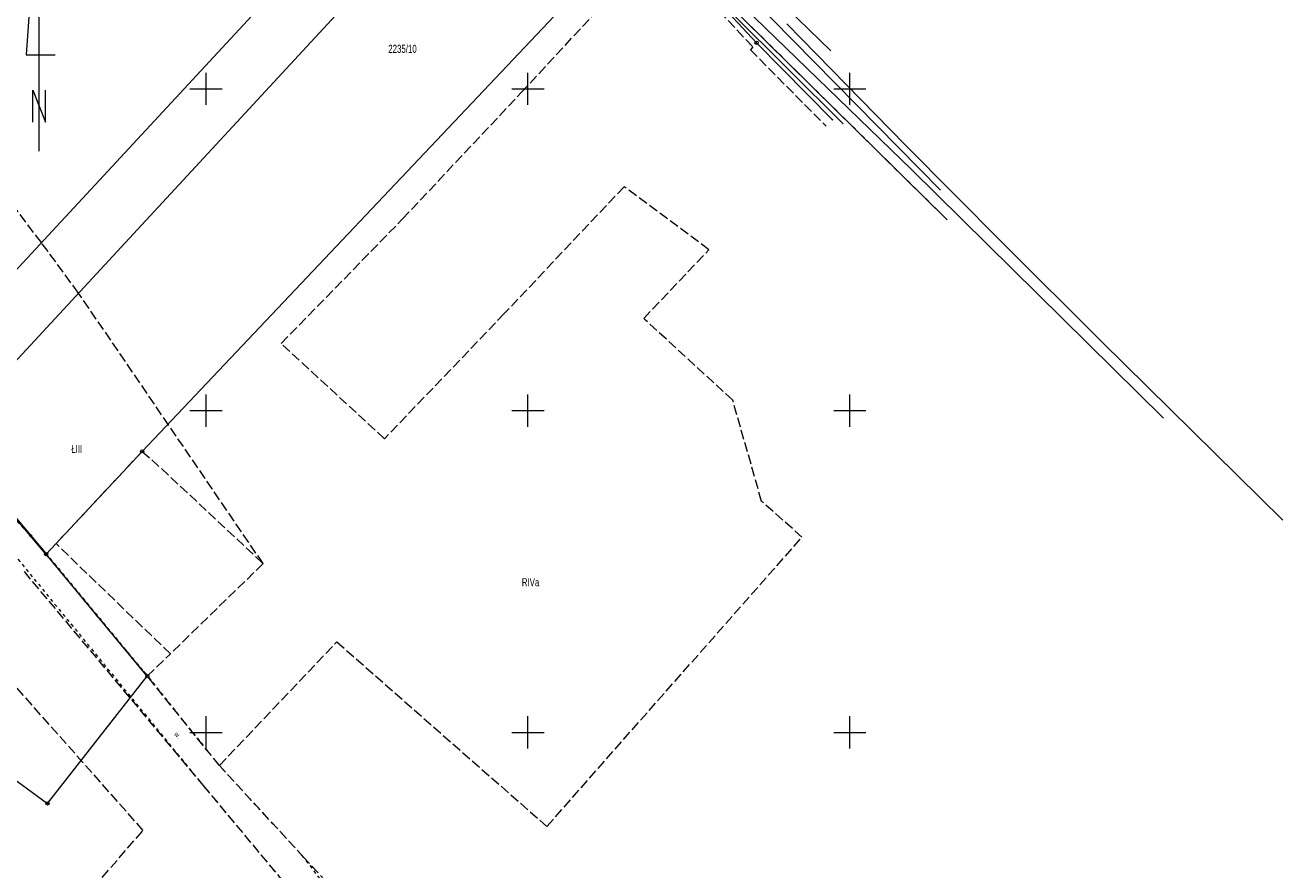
# Model space of a CAD drawing. Header units: millimetres. Extents: x 6552798 to 6553858, y 5859376 to 5860252.
# Tile 25 of 43: x 6553472 to 6553667, y 5859829 to 5859960. Entities that reach past the tile are written whole.
import ezdxf
from ezdxf.enums import TextEntityAlignment as Align

# ---------------------------------------------------------------- set-up
doc = ezdxf.new("R2010")
doc.units = ezdxf.units.MM
for name, pattern in [('1', [0]), ('1_1', [0]), ('1_OTKJ', [2, 1.5, -0.5]), ('1_OTKK', [0]), ('1_OTWM', [1, 0.5, -0.5]), ('3_SUEP_A', [0]), ('3_SUKP', [0]), ('GDE', [0]), ('GUK', [2, 1.5, -0.5])]:
    doc.linetypes.add(name, pattern=pattern)
for name, color, linetype, lineweight in [('Dzialki', 7, 'GDE', 18), ('Kontury', 3, 'GUK', 18), ('Numery_dzialek', 7, 'Continuous', 13), ('Numery_konturow', 3, 'Continuous', 13), ('OTK_L_0', 7, '1_OTKJ', 18), ('OTK_L_1', 7, '1_OTKK', 25), ('OTK_L_18', 7, '1_1', 18), ('OTO_L_0', 7, 'Continuous', 35), ('OTW_E_T_2', 7, 'Continuous', 0), ('OTW_L_3', 7, 'Continuous', 18), ('Podzial_sekcyjny_krzyze', 7, '1', 0), ('Punkty', 7, 'Continuous', 18), ('SUEP_L_0', 1, '3_SUEP_A', 18), ('SUKP_L_0', 34, '3_SUKP', 18), ('WSP_T_0', 7, 'Continuous', 18)]:
    doc.layers.add(name, color=color, linetype=linetype, lineweight=lineweight)
doc.styles.get("Standard").update_dxf_attribs({"font": 'arial.ttf'})

# ---------------------------------------------------------------- blocks, each defined once
blk = doc.blocks.new('GRT')
at = {"linetype": 'Continuous'}
blk.add_circle((0, 0), 0.25, dxfattribs=at)
blk = doc.blocks.new('GRO')
at = {"linetype": 'Continuous'}
blk.add_circle((0, 0), 0.045, dxfattribs=at)
blk = doc.blocks.new('POLNOC')
at = {"linetype": 'Continuous'}
for p, q in [((45, 0), (15, 2)), ((15, 2), (15, -2.5)), ((0, 0), (45, 0)), ((4.5, 1), (9.5, 1)), ((9.5, 1), (4.5, -1)), ((4.5, -1), (9.5, -1))]:
    blk.add_line(p, q, dxfattribs=at)

msp = doc.modelspace()

# ---------------------------------------------------------------- linework, layer by layer
at = {"layer": 'Dzialki'}
for p, q in [((6553543.24, 5860000.37), (6553454.42, 5859904.48)), ((6553549.59, 5859993.3), (6553459.76, 5859896.15)), ((6553490.08, 5859893.66), (6553567.26, 5859975.21)), ((6553570.77, 5859972.92), (6553585.52, 5859957.14)), ((6553585.52, 5859957.14), (6553597.3, 5859945.18)), ((6553475.16, 5859877.69), (6553462.96, 5859892.3)), ((6553475.16, 5859877.69), (6553490.08, 5859893.66)), ((6553490.88, 5859858.74), (6553475.16, 5859877.69)), ((6553437.61, 5859866.58), (6553475.38, 5859838.96)), ((6553475.38, 5859838.96), (6553490.88, 5859858.74))]:
    msp.add_line(p, q, dxfattribs=at)
at = {"layer": 'Kontury'}
for p, q in [((6553548.97, 5859949.41), (6553570.15, 5859972.26)), ((6553570.15, 5859972.26), (6553584.94, 5859956.5)), ((6553474.44, 5859926.09), (6553444.48, 5859965.5)), ((6553584.94, 5859956.5), (6553584.55, 5859956.07)), ((6553584.55, 5859956.07), (6553596.3, 5859944.18)), ((6553530.54, 5859929.78), (6553548.97, 5859949.41)), ((6553564.94, 5859934.77), (6553546.33, 5859915.07)), ((6553578.11, 5859925), (6553564.94, 5859934.77)), ((6553511.66, 5859910.42), (6553530.54, 5859929.78)), ((6553480.21, 5859918.26), (6553474.44, 5859926.09)), ((6553567.98, 5859914.31), (6553578.11, 5859925)), ((6553508.88, 5859876.22), (6553480.21, 5859918.26)), ((6553546.33, 5859915.07), (6553527.73, 5859895.62)), ((6553568.28, 5859914.03), (6553567.98, 5859914.31)), ((6553581.82, 5859901.62), (6553568.28, 5859914.03)), ((6553527.73, 5859895.62), (6553511.66, 5859910.42)), ((6553586.3, 5859885.9), (6553581.82, 5859901.62)), ((6553475.16, 5859877.69), (6553462.96, 5859892.3)), ((6553476.7, 5859879.33), (6553490.08, 5859893.66)), ((6553490.08, 5859893.66), (6553493.08, 5859890.98)), ((6553493.08, 5859890.98), (6553508.88, 5859876.22)), ((6553592.57, 5859880.34), (6553586.3, 5859885.9)), ((6553552.96, 5859835.39), (6553592.57, 5859880.34)), ((6553494.46, 5859862.21), (6553476.7, 5859879.33)), ((6553490.88, 5859858.74), (6553475.16, 5859877.69)), ((6553471.73, 5859874.98), (6553499.57, 5859841.73)), ((6553508.88, 5859876.22), (6553494.46, 5859862.21)), ((6553490.23, 5859834.78), (6553461.98, 5859866.65)), ((6553502.09, 5859844.84), (6553520.32, 5859864.06)), ((6553520.32, 5859864.06), (6553552.96, 5859835.39)), ((6553490.88, 5859858.74), (6553494.46, 5859862.21)), ((6553502.09, 5859844.84), (6553490.88, 5859858.74)), ((6553515.19, 5859830.59), (6553502.09, 5859844.84)), ((6553499.57, 5859841.73), (6553512.1, 5859826.7)), ((6553476.01, 5859818.42), (6553490.23, 5859834.78)), ((6553532.32, 5859811.97), (6553515.19, 5859830.59))]:
    msp.add_line(p, q, dxfattribs=at)
at = {"layer": 'OTK_L_0', "linetype": '1_OTKJ'}
msp.add_line((6553615.1, 5859929.66), (6553577.08, 5859967.15), dxfattribs=at)
at = {"layer": 'OTK_L_1', "linetype": '1_OTKK'}
msp.add_line((6553615.1, 5859929.66), (6553577.08, 5859967.15), dxfattribs=at)
at = {"layer": 'OTK_L_18', "linetype": '1_1'}
msp.add_line((6553527.95, 5860021.855), (6553614.078, 5859934.236), dxfattribs=at)
at = {"layer": 'OTO_L_0'}
for p, q in [((6553472.759, 5859880.57), (6553470.309, 5859883.503)), ((6553475.163, 5859877.693), (6553472.759, 5859880.57))]:
    msp.add_line(p, q, dxfattribs=at)
msp.add_circle((6553472.759, 5859880.57), 0.085, dxfattribs=at)
at = {"layer": 'OTW_L_3', "linetype": '1_OTWM'}
for p, q in [((6553474.408, 5859878.743), (6553460.82, 5859893.44)), ((6553458.76, 5859891.61), (6553499.57, 5859841.73)), ((6553490.125, 5859859.712), (6553474.408, 5859878.743)), ((6553490.706, 5859859.084), (6553490.125, 5859859.712)), ((6553502.09, 5859844.84), (6553490.706, 5859859.084)), ((6553515.19, 5859830.59), (6553502.09, 5859844.84)), ((6553499.57, 5859841.73), (6553512.1, 5859826.7)), ((6553520.702, 5859823.323), (6553515.19, 5859830.59))]:
    msp.add_line(p, q, dxfattribs=at)
at = {"layer": 'Podzial_sekcyjny_krzyze'}
for p, q in [((6553500, 5859947.5), (6553500, 5859952.5)), ((6553550, 5859947.5), (6553550, 5859952.5)), ((6553600, 5859947.5), (6553600, 5859952.5)), ((6553497.5, 5859950), (6553502.5, 5859950)), ((6553547.5, 5859950), (6553552.5, 5859950)), ((6553597.5, 5859950), (6553602.5, 5859950)), ((6553500, 5859897.5), (6553500, 5859902.5)), ((6553550, 5859897.5), (6553550, 5859902.5)), ((6553600, 5859897.5), (6553600, 5859902.5)), ((6553497.5, 5859900), (6553502.5, 5859900)), ((6553547.5, 5859900), (6553552.5, 5859900)), ((6553597.5, 5859900), (6553602.5, 5859900)), ((6553500, 5859847.5), (6553500, 5859852.5)), ((6553550, 5859847.5), (6553550, 5859852.5)), ((6553600, 5859847.5), (6553600, 5859852.5)), ((6553497.5, 5859850), (6553502.5, 5859850)), ((6553547.5, 5859850), (6553552.5, 5859850)), ((6553597.5, 5859850), (6553602.5, 5859850))]:
    msp.add_line(p, q, dxfattribs=at)
at = {"layer": 'SUEP_L_0', "linetype": '3_SUEP_A'}
for p, q in [((6553597.03, 5859955.91), (6553553.165, 5859998.642)), ((6553581.71, 5859961.67), (6553598.98, 5859944.54))]:
    msp.add_line(p, q, dxfattribs=at)
at = {"layer": 'SUKP_L_0', "linetype": '3_SUKP'}
for p, q in [((6553609.59, 5859937.46), (6553572.17, 5859973.69)), ((6553608.603, 5859941.264), (6553590.203, 5859960.082)), ((6553623.763, 5859926.001), (6553608.603, 5859941.264)), ((6553648.7, 5859898.81), (6553609.59, 5859937.46)), ((6553639.132, 5859910.675), (6553623.763, 5859926.001)), ((6553667.259, 5859882.971), (6553639.132, 5859910.675))]:
    msp.add_line(p, q, dxfattribs=at)

# ---------------------------------------------------------------- block references
at = {"layer": 'Punkty'}
for name, p in [('GRT', (6553585.52, 5859957.14)), ('GRO', (6553597.3, 5859945.18)), ('GRT', (6553490.08, 5859893.66)), ('GRT', (6553475.16, 5859877.69)), ('GRT', (6553490.88, 5859858.74)), ('GRT', (6553475.38, 5859838.96))]:
    msp.add_blockref(name, p, dxfattribs=at)
at = {"layer": 'WSP_T_0', "rotation": 89.99999931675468}
msp.add_blockref('POLNOC', (6553474.085, 5859940.288), dxfattribs=at)

# ---------------------------------------------------------------- texts
at = {"layer": 'Numery_dzialek', "width": 0.7}
msp.add_text('2235/10', height=1.25, dxfattribs=at).set_placement((6553528.31, 5859956.83), align=Align.TOP_LEFT)
at = {"layer": 'Numery_konturow', "width": 0.7}
for s, p in [('ŁIII', (6553479.07, 5859894.66)), ('RIVa', (6553549.05, 5859873.96))]:
    msp.add_text(s, height=1.25, dxfattribs=at).set_placement(p, align=Align.TOP_LEFT)
at = {"layer": 'OTW_E_T_2', "lineweight": 9, "width": 0.7}
msp.add_text('w.', height=0.75, rotation=316.81419, dxfattribs=at).set_placement((6553495.582, 5859849.585), align=Align.MIDDLE)

doc.saveas('drawing.dxf')
